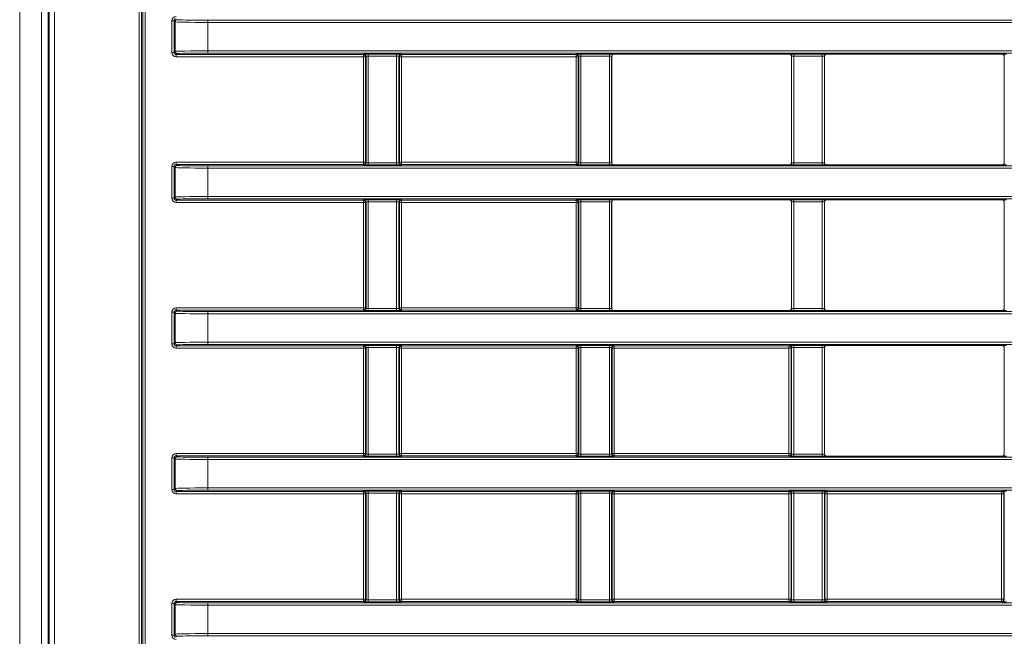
# Model space of a CAD drawing. Header units: millimetres. Extents: x 0 to 1118, y 0 to 864.
# Tile 45 of 139: x 544 to 567, y 179 to 193. Entities that reach past the tile are written whole.
import ezdxf

# ---------------------------------------------------------------- set-up
doc = ezdxf.new("R2010")
doc.units = ezdxf.units.MM

msp = doc.modelspace()

# ---------------------------------------------------------------- linework, layer by layer
at = {"color": 7, "linetype": 'Continuous', "lineweight": 15}
for p, q in [((545.102, 170.239), (545.102, 228.855)), ((544.947, 227.922), (544.947, 171.172)), ((558.062, 192.473), (562.082, 192.473)), ((562.937, 192.473), (566.957, 192.473)), ((558.012, 189.99), (558.012, 192.423)), ((562.132, 192.423), (562.132, 189.99)), ((562.887, 189.99), (562.887, 192.423)), ((567.007, 192.423), (567.007, 189.99)), ((558.062, 189.94), (562.082, 189.94)), ((562.937, 189.94), (566.957, 189.94)), ((558.012, 186.654), (558.012, 189.087)), ((558.062, 189.137), (562.082, 189.137)), ((562.132, 189.087), (562.132, 186.654)), ((562.887, 186.654), (562.887, 189.087)), ((562.937, 189.137), (566.957, 189.137)), ((567.007, 189.087), (567.007, 186.654)), ((558.062, 186.604), (562.082, 186.604)), ((562.937, 186.604), (566.957, 186.604)), ((562.887, 183.318), (562.887, 185.751)), ((562.937, 185.801), (566.957, 185.801)), ((567.007, 185.751), (567.007, 183.318)), ((562.937, 183.268), (566.957, 183.268))]:
    msp.add_line(p, q, dxfattribs=at)
at = {"color": 9, "linetype": 'Continuous', "lineweight": 0}
for p, q in [((545.12, 170.247), (545.12, 228.847)), ((545.245, 228.847), (545.245, 170.247)), ((544.447, 227.922), (544.447, 171.172)), ((547.186, 173.232), (547.186, 225.862)), ((547.236, 225.862), (547.236, 173.232)), ((547.271, 173.284), (547.271, 225.81)), ((547.321, 225.81), (547.321, 173.284)), ((547.936, 192.514), (547.936, 193.236)), ((547.986, 193.236), (547.936, 193.236)), ((548.009, 193.213), (547.986, 193.236)), ((547.986, 193.236), (547.986, 192.514)), ((548.009, 192.537), (548.009, 193.213)), ((548.759, 193.201), (548.759, 193.251)), ((548.759, 193.251), (688.385, 193.251)), ((688.385, 193.201), (548.759, 193.201)), ((548.759, 193.201), (548.759, 192.549)), ((547.986, 192.514), (547.936, 192.514)), ((547.986, 192.514), (548.009, 192.537)), ((548.059, 192.487), (548.036, 192.464)), ((548.036, 192.464), (552.322, 192.464)), ((548.036, 192.464), (548.036, 192.414)), ((548.759, 192.499), (548.759, 192.549)), ((548.759, 192.549), (688.385, 192.549)), ((688.385, 192.499), (548.759, 192.499)), ((552.322, 192.464), (552.334, 192.475)), ((552.322, 192.464), (552.322, 192.414)), ((552.434, 192.477), (553.085, 192.477)), ((552.434, 192.427), (552.434, 192.477)), ((553.085, 192.427), (553.085, 192.477)), ((553.185, 192.475), (553.197, 192.464)), ((553.197, 192.464), (557.197, 192.464)), ((553.197, 192.414), (553.197, 192.464)), ((557.197, 192.464), (557.209, 192.475)), ((557.197, 192.414), (557.197, 192.464)), ((557.309, 192.477), (557.96, 192.477)), ((557.309, 192.427), (557.309, 192.477)), ((557.96, 192.427), (557.96, 192.477)), ((558.06, 192.475), (558.062, 192.473)), ((562.082, 192.473), (562.084, 192.475)), ((562.184, 192.477), (562.835, 192.477)), ((562.184, 192.427), (562.184, 192.477)), ((562.835, 192.427), (562.835, 192.477)), ((562.935, 192.475), (562.937, 192.473)), ((566.957, 192.473), (566.959, 192.475)), ((552.322, 192.414), (548.036, 192.414)), ((552.322, 190), (552.322, 192.414)), ((552.372, 192.414), (552.322, 192.414)), ((552.384, 192.425), (552.372, 192.414)), ((552.372, 192.414), (552.372, 190)), ((552.384, 189.989), (552.384, 192.425)), ((553.085, 192.427), (552.434, 192.427)), ((552.434, 192.427), (552.434, 189.987)), ((553.085, 189.987), (553.085, 192.427)), ((553.135, 192.425), (553.135, 189.989)), ((553.147, 192.414), (553.135, 192.425)), ((553.147, 190), (553.147, 192.414)), ((553.197, 192.414), (553.147, 192.414)), ((557.197, 192.414), (553.197, 192.414)), ((553.197, 192.414), (553.197, 190)), ((557.197, 190), (557.197, 192.414)), ((557.247, 192.414), (557.197, 192.414)), ((557.259, 192.425), (557.247, 192.414)), ((557.247, 192.414), (557.247, 190)), ((557.259, 189.989), (557.259, 192.425)), ((557.96, 192.427), (557.309, 192.427)), ((557.309, 192.427), (557.309, 189.987)), ((557.96, 189.987), (557.96, 192.427)), ((558.01, 192.425), (558.01, 189.989)), ((558.012, 192.423), (558.01, 192.425)), ((562.134, 192.425), (562.132, 192.423)), ((562.134, 189.989), (562.134, 192.425)), ((562.835, 192.427), (562.184, 192.427)), ((562.184, 192.427), (562.184, 189.987)), ((562.835, 189.987), (562.835, 192.427)), ((562.885, 192.425), (562.885, 189.989)), ((562.887, 192.423), (562.885, 192.425)), ((567.009, 192.425), (567.007, 192.423)), ((567.009, 189.989), (567.009, 192.425)), ((548.036, 189.95), (548.036, 190)), ((548.036, 190), (552.322, 190)), ((552.322, 189.95), (552.322, 190)), ((552.372, 190), (552.322, 190)), ((552.372, 190), (552.384, 189.989)), ((552.434, 189.937), (552.434, 189.987)), ((552.434, 189.987), (553.085, 189.987)), ((553.085, 189.937), (553.085, 189.987)), ((553.135, 189.989), (553.147, 190)), ((553.197, 190), (553.147, 190)), ((553.197, 189.95), (553.197, 190)), ((553.197, 190), (557.197, 190)), ((557.197, 189.95), (557.197, 190)), ((557.247, 190), (557.197, 190)), ((557.247, 190), (557.259, 189.989)), ((557.309, 189.937), (557.309, 189.987)), ((557.309, 189.987), (557.96, 189.987)), ((557.96, 189.937), (557.96, 189.987)), ((558.01, 189.989), (558.012, 189.99)), ((562.132, 189.99), (562.134, 189.989)), ((562.184, 189.937), (562.184, 189.987)), ((562.184, 189.987), (562.835, 189.987)), ((562.835, 189.937), (562.835, 189.987)), ((562.885, 189.989), (562.887, 189.99)), ((567.007, 189.99), (567.009, 189.989)), ((547.986, 189.9), (547.936, 189.9)), ((547.936, 189.177), (547.936, 189.9)), ((548.009, 189.877), (547.986, 189.9)), ((547.986, 189.9), (547.986, 189.177)), ((548.009, 189.201), (548.009, 189.877)), ((548.036, 189.95), (548.059, 189.927)), ((552.322, 189.95), (548.036, 189.95)), ((548.759, 189.865), (548.759, 189.915)), ((548.759, 189.915), (688.385, 189.915)), ((688.385, 189.865), (548.759, 189.865)), ((548.759, 189.865), (548.759, 189.213)), ((552.334, 189.939), (552.322, 189.95)), ((553.085, 189.937), (552.434, 189.937)), ((553.197, 189.95), (553.185, 189.939)), ((557.197, 189.95), (553.197, 189.95)), ((557.209, 189.939), (557.197, 189.95)), ((557.96, 189.937), (557.309, 189.937)), ((558.062, 189.94), (558.06, 189.939)), ((562.084, 189.939), (562.082, 189.94)), ((562.835, 189.937), (562.184, 189.937)), ((562.937, 189.94), (562.935, 189.939)), ((566.959, 189.939), (566.957, 189.94)), ((547.986, 189.177), (547.936, 189.177)), ((547.986, 189.177), (548.009, 189.201)), ((548.059, 189.151), (548.036, 189.127)), ((548.036, 189.127), (552.322, 189.127)), ((548.036, 189.127), (548.036, 189.077)), ((552.322, 189.077), (548.036, 189.077)), ((548.759, 189.213), (688.385, 189.213)), ((548.759, 189.163), (548.759, 189.213)), ((688.385, 189.163), (548.759, 189.163)), ((552.322, 189.127), (552.334, 189.139)), ((552.322, 189.127), (552.322, 189.077)), ((552.322, 186.664), (552.322, 189.077)), ((552.372, 189.077), (552.322, 189.077)), ((552.384, 189.089), (552.372, 189.077)), ((552.372, 189.077), (552.372, 186.664)), ((552.384, 186.652), (552.384, 189.089)), ((552.434, 189.141), (553.085, 189.141)), ((552.434, 189.091), (552.434, 189.141)), ((553.085, 189.091), (552.434, 189.091)), ((552.434, 189.091), (552.434, 186.651)), ((553.085, 189.091), (553.085, 189.141)), ((553.085, 186.651), (553.085, 189.091)), ((553.135, 189.089), (553.135, 186.652)), ((553.147, 189.077), (553.135, 189.089)), ((553.147, 186.664), (553.147, 189.077)), ((553.197, 189.077), (553.147, 189.077)), ((553.185, 189.139), (553.197, 189.127)), ((553.197, 189.127), (557.197, 189.127)), ((553.197, 189.077), (553.197, 189.127)), ((557.197, 189.077), (553.197, 189.077)), ((553.197, 189.077), (553.197, 186.664)), ((557.197, 189.127), (557.209, 189.139)), ((557.197, 189.077), (557.197, 189.127)), ((557.247, 189.077), (557.197, 189.077)), ((557.197, 186.664), (557.197, 189.077)), ((557.259, 189.089), (557.247, 189.077)), ((557.247, 189.077), (557.247, 186.664)), ((557.259, 186.652), (557.259, 189.089)), ((557.309, 189.141), (557.96, 189.141)), ((557.309, 189.091), (557.309, 189.141)), ((557.96, 189.091), (557.309, 189.091)), ((557.309, 189.091), (557.309, 186.651)), ((557.96, 189.091), (557.96, 189.141)), ((557.96, 186.651), (557.96, 189.091)), ((558.01, 189.089), (558.01, 186.652)), ((558.012, 189.087), (558.01, 189.089)), ((558.06, 189.139), (558.062, 189.137)), ((562.082, 189.137), (562.084, 189.139)), ((562.134, 189.089), (562.132, 189.087)), ((562.134, 186.652), (562.134, 189.089)), ((562.184, 189.141), (562.835, 189.141)), ((562.184, 189.141), (562.184, 189.091)), ((562.835, 189.091), (562.184, 189.091)), ((562.184, 189.091), (562.184, 186.651)), ((562.835, 189.141), (562.835, 189.091)), ((562.835, 186.651), (562.835, 189.091)), ((562.885, 189.089), (562.885, 186.652)), ((562.887, 189.087), (562.885, 189.089)), ((562.935, 189.139), (562.937, 189.137)), ((566.957, 189.137), (566.959, 189.139)), ((567.009, 189.089), (567.007, 189.087)), ((567.009, 186.652), (567.009, 189.089)), ((548.036, 186.614), (548.036, 186.664)), ((548.036, 186.664), (552.322, 186.664)), ((548.036, 186.614), (548.059, 186.59)), ((552.322, 186.614), (548.036, 186.614)), ((552.322, 186.614), (552.322, 186.664)), ((552.372, 186.664), (552.322, 186.664)), ((552.334, 186.602), (552.322, 186.614)), ((552.372, 186.664), (552.384, 186.652)), ((552.434, 186.601), (552.434, 186.651)), ((552.434, 186.651), (553.085, 186.651)), ((553.085, 186.601), (552.434, 186.601)), ((553.085, 186.601), (553.085, 186.651)), ((553.135, 186.652), (553.147, 186.664)), ((553.197, 186.664), (553.147, 186.664)), ((553.197, 186.614), (553.185, 186.602)), ((553.197, 186.614), (553.197, 186.664)), ((553.197, 186.664), (557.197, 186.664)), ((557.197, 186.614), (553.197, 186.614)), ((557.197, 186.614), (557.197, 186.664)), ((557.247, 186.664), (557.197, 186.664)), ((557.209, 186.602), (557.197, 186.614)), ((557.247, 186.664), (557.259, 186.652)), ((557.309, 186.601), (557.309, 186.651)), ((557.309, 186.651), (557.96, 186.651)), ((557.96, 186.601), (557.309, 186.601)), ((557.96, 186.601), (557.96, 186.651)), ((558.01, 186.652), (558.012, 186.654)), ((558.062, 186.604), (558.06, 186.602)), ((562.084, 186.602), (562.082, 186.604)), ((562.132, 186.654), (562.134, 186.652)), ((562.184, 186.651), (562.184, 186.601)), ((562.184, 186.651), (562.835, 186.651)), ((562.835, 186.601), (562.184, 186.601)), ((562.835, 186.651), (562.835, 186.601)), ((562.885, 186.652), (562.887, 186.654)), ((562.937, 186.604), (562.935, 186.602)), ((566.959, 186.602), (566.957, 186.604)), ((567.007, 186.654), (567.009, 186.652)), ((547.986, 186.564), (547.936, 186.564)), ((547.936, 185.841), (547.936, 186.564)), ((548.009, 186.54), (547.986, 186.564)), ((547.986, 186.564), (547.986, 185.841)), ((548.009, 185.865), (548.009, 186.54)), ((548.759, 186.528), (548.759, 186.578)), ((548.759, 186.578), (664.507, 186.578)), ((664.507, 186.528), (548.759, 186.528)), ((548.759, 186.528), (548.759, 185.877)), ((547.986, 185.841), (547.936, 185.841)), ((547.986, 185.841), (548.009, 185.865)), ((548.059, 185.815), (548.036, 185.791)), ((548.036, 185.791), (552.322, 185.791)), ((548.036, 185.791), (548.036, 185.741)), ((552.322, 185.741), (548.036, 185.741)), ((548.759, 185.827), (548.759, 185.877)), ((548.759, 185.877), (664.507, 185.877)), ((664.507, 185.827), (548.759, 185.827)), ((552.322, 185.791), (552.334, 185.803)), ((552.322, 185.791), (552.322, 185.741)), ((552.322, 183.328), (552.322, 185.741)), ((552.372, 185.741), (552.322, 185.741)), ((552.384, 185.753), (552.372, 185.741)), ((552.372, 185.741), (552.372, 183.328)), ((552.384, 183.316), (552.384, 185.753)), ((552.434, 185.804), (553.085, 185.804)), ((552.434, 185.754), (552.434, 185.804)), ((553.085, 185.754), (552.434, 185.754)), ((552.434, 185.754), (552.434, 183.315)), ((553.085, 185.754), (553.085, 185.804)), ((553.085, 183.315), (553.085, 185.754)), ((553.135, 185.753), (553.135, 183.316)), ((553.147, 185.741), (553.135, 185.753)), ((553.147, 183.328), (553.147, 185.741)), ((553.197, 185.741), (553.147, 185.741)), ((553.185, 185.803), (553.197, 185.791)), ((553.197, 185.791), (557.197, 185.791)), ((553.197, 185.741), (553.197, 185.791)), ((557.197, 185.741), (553.197, 185.741)), ((553.197, 185.741), (553.197, 183.328)), ((557.197, 185.791), (557.209, 185.803)), ((557.197, 185.741), (557.197, 185.791)), ((557.247, 185.741), (557.197, 185.741)), ((557.197, 183.328), (557.197, 185.741)), ((557.259, 185.753), (557.247, 185.741)), ((557.247, 185.741), (557.247, 183.328)), ((557.259, 183.316), (557.259, 185.753)), ((557.309, 185.804), (557.96, 185.804)), ((557.309, 185.754), (557.309, 185.804)), ((557.96, 185.754), (557.309, 185.754)), ((557.309, 185.754), (557.309, 183.315)), ((557.96, 185.754), (557.96, 185.804)), ((557.96, 183.315), (557.96, 185.754)), ((558.01, 185.753), (558.01, 183.316)), ((558.022, 185.741), (558.01, 185.753)), ((558.022, 183.328), (558.022, 185.741)), ((558.072, 185.741), (558.022, 185.741)), ((558.06, 185.803), (558.072, 185.791)), ((558.072, 185.791), (562.072, 185.791)), ((558.072, 185.741), (558.072, 185.791)), ((562.072, 185.741), (558.072, 185.741)), ((558.072, 185.741), (558.072, 183.328)), ((562.072, 185.791), (562.084, 185.803)), ((562.072, 185.741), (562.072, 185.791)), ((562.072, 183.328), (562.072, 185.741)), ((562.122, 185.741), (562.072, 185.741)), ((562.134, 185.753), (562.122, 185.741)), ((562.122, 185.741), (562.122, 183.328)), ((562.134, 183.316), (562.134, 185.753)), ((562.184, 185.804), (562.835, 185.804)), ((562.184, 185.754), (562.184, 185.804)), ((562.835, 185.754), (562.184, 185.754)), ((562.184, 185.754), (562.184, 183.315)), ((562.835, 185.754), (562.835, 185.804)), ((562.835, 183.315), (562.835, 185.754)), ((562.885, 185.753), (562.885, 183.316)), ((562.887, 185.751), (562.885, 185.753)), ((562.935, 185.803), (562.937, 185.801)), ((566.957, 185.801), (566.959, 185.803)), ((567.009, 185.753), (567.007, 185.751)), ((567.009, 183.316), (567.009, 185.753)), ((547.986, 183.228), (547.936, 183.228)), ((547.936, 182.505), (547.936, 183.228)), ((548.009, 183.204), (547.986, 183.228)), ((547.986, 183.228), (547.986, 182.505)), ((548.009, 182.529), (548.009, 183.204)), ((548.036, 183.278), (548.036, 183.328)), ((548.036, 183.328), (552.322, 183.328)), ((548.036, 183.278), (548.059, 183.254)), ((552.322, 183.278), (548.036, 183.278)), ((548.759, 183.192), (548.759, 183.242)), ((548.759, 183.242), (593.635, 183.242)), ((552.322, 183.278), (552.322, 183.328)), ((552.372, 183.328), (552.322, 183.328)), ((552.334, 183.266), (552.322, 183.278)), ((552.372, 183.328), (552.384, 183.316)), ((552.434, 183.265), (552.434, 183.315)), ((552.434, 183.315), (553.085, 183.315)), ((553.085, 183.265), (552.434, 183.265)), ((553.085, 183.265), (553.085, 183.315)), ((553.135, 183.316), (553.147, 183.328)), ((553.197, 183.328), (553.147, 183.328)), ((553.197, 183.278), (553.185, 183.266)), ((553.197, 183.278), (553.197, 183.328)), ((553.197, 183.328), (557.197, 183.328)), ((557.197, 183.278), (553.197, 183.278)), ((557.197, 183.278), (557.197, 183.328)), ((557.247, 183.328), (557.197, 183.328)), ((557.209, 183.266), (557.197, 183.278)), ((557.247, 183.328), (557.259, 183.316)), ((557.309, 183.265), (557.309, 183.315)), ((557.309, 183.315), (557.96, 183.315)), ((557.96, 183.265), (557.309, 183.265)), ((557.96, 183.265), (557.96, 183.315)), ((558.01, 183.316), (558.022, 183.328)), ((558.072, 183.328), (558.022, 183.328)), ((558.072, 183.278), (558.06, 183.266)), ((558.072, 183.278), (558.072, 183.328)), ((558.072, 183.328), (562.072, 183.328)), ((562.072, 183.278), (558.072, 183.278)), ((562.072, 183.278), (562.072, 183.328)), ((562.122, 183.328), (562.072, 183.328)), ((562.084, 183.266), (562.072, 183.278)), ((562.122, 183.328), (562.134, 183.316)), ((562.184, 183.265), (562.184, 183.315)), ((562.184, 183.315), (562.835, 183.315)), ((562.835, 183.265), (562.184, 183.265)), ((562.835, 183.265), (562.835, 183.315)), ((562.885, 183.316), (562.887, 183.318)), ((562.937, 183.268), (562.935, 183.266)), ((566.959, 183.266), (566.957, 183.268)), ((567.007, 183.318), (567.009, 183.316)), ((593.635, 183.192), (548.759, 183.192)), ((548.759, 183.192), (548.759, 182.541)), ((547.986, 182.505), (548.009, 182.529)), ((548.759, 182.541), (593.635, 182.541)), ((548.759, 182.491), (548.759, 182.541)), ((547.986, 182.505), (547.936, 182.505)), ((548.059, 182.479), (548.036, 182.455)), ((548.036, 182.455), (552.322, 182.455)), ((548.036, 182.455), (548.036, 182.405)), ((552.322, 182.405), (548.036, 182.405)), ((593.635, 182.491), (548.759, 182.491)), ((552.322, 182.455), (552.334, 182.467)), ((552.322, 182.455), (552.322, 182.405)), ((552.322, 179.992), (552.322, 182.405)), ((552.372, 182.405), (552.322, 182.405)), ((552.384, 182.417), (552.372, 182.405)), ((552.372, 182.405), (552.372, 179.992)), ((552.384, 179.98), (552.384, 182.417)), ((552.434, 182.468), (553.085, 182.468)), ((552.434, 182.418), (552.434, 182.468)), ((553.085, 182.418), (552.434, 182.418)), ((552.434, 182.418), (552.434, 179.979)), ((553.085, 182.418), (553.085, 182.468)), ((553.085, 179.979), (553.085, 182.418)), ((553.135, 182.417), (553.135, 179.98)), ((553.147, 182.405), (553.135, 182.417)), ((553.147, 179.992), (553.147, 182.405)), ((553.197, 182.405), (553.147, 182.405)), ((553.185, 182.467), (553.197, 182.455)), ((553.197, 182.455), (557.197, 182.455)), ((553.197, 182.405), (553.197, 182.455)), ((557.197, 182.405), (553.197, 182.405)), ((553.197, 182.405), (553.197, 179.992)), ((557.197, 182.455), (557.209, 182.467)), ((557.197, 182.405), (557.197, 182.455)), ((557.197, 179.992), (557.197, 182.405)), ((557.247, 182.405), (557.197, 182.405)), ((557.259, 182.417), (557.247, 182.405)), ((557.247, 182.405), (557.247, 179.992)), ((557.259, 179.98), (557.259, 182.417)), ((557.309, 182.468), (557.96, 182.468)), ((557.309, 182.418), (557.309, 182.468)), ((557.96, 182.418), (557.309, 182.418)), ((557.309, 182.418), (557.309, 179.979)), ((557.96, 182.418), (557.96, 182.468)), ((557.96, 179.979), (557.96, 182.418)), ((558.01, 182.417), (558.01, 179.98)), ((558.022, 182.405), (558.01, 182.417)), ((558.022, 179.992), (558.022, 182.405)), ((558.072, 182.405), (558.022, 182.405)), ((558.06, 182.467), (558.072, 182.455)), ((558.072, 182.455), (562.072, 182.455)), ((558.072, 182.405), (558.072, 182.455)), ((562.072, 182.405), (558.072, 182.405)), ((558.072, 182.405), (558.072, 179.992)), ((562.072, 182.455), (562.084, 182.467)), ((562.072, 182.405), (562.072, 182.455)), ((562.072, 179.992), (562.072, 182.405)), ((562.122, 182.405), (562.072, 182.405)), ((562.134, 182.417), (562.122, 182.405)), ((562.122, 182.405), (562.122, 179.992)), ((562.134, 179.98), (562.134, 182.417)), ((562.184, 182.468), (562.835, 182.468)), ((562.184, 182.418), (562.184, 182.468)), ((562.835, 182.418), (562.184, 182.418)), ((562.184, 182.418), (562.184, 179.979)), ((562.835, 182.418), (562.835, 182.468)), ((562.835, 179.979), (562.835, 182.418)), ((562.885, 182.417), (562.885, 179.98)), ((562.897, 182.405), (562.885, 182.417)), ((562.897, 179.992), (562.897, 182.405)), ((562.947, 182.405), (562.897, 182.405)), ((562.935, 182.467), (562.947, 182.455)), ((562.947, 182.455), (566.947, 182.455)), ((562.947, 182.405), (562.947, 182.455)), ((566.947, 182.405), (562.947, 182.405)), ((562.947, 182.405), (562.947, 179.992)), ((566.947, 182.455), (566.959, 182.467)), ((566.947, 182.405), (566.947, 182.455)), ((566.997, 182.405), (566.947, 182.405)), ((566.947, 179.992), (566.947, 182.405)), ((567.009, 182.417), (566.997, 182.405)), ((566.997, 182.405), (566.997, 179.992)), ((567.009, 179.98), (567.009, 182.417)), ((547.986, 179.892), (547.936, 179.892)), ((547.936, 179.169), (547.936, 179.892)), ((548.009, 179.868), (547.986, 179.892)), ((547.986, 179.892), (547.986, 179.169)), ((548.009, 179.192), (548.009, 179.868)), ((548.036, 179.942), (548.036, 179.992)), ((548.036, 179.992), (552.322, 179.992)), ((548.036, 179.942), (548.059, 179.918)), ((552.322, 179.942), (548.036, 179.942)), ((548.759, 179.856), (548.759, 179.906)), ((548.759, 179.906), (593.635, 179.906)), ((593.635, 179.856), (548.759, 179.856)), ((548.759, 179.856), (548.759, 179.205)), ((552.372, 179.992), (552.322, 179.992)), ((552.322, 179.942), (552.322, 179.992)), ((552.334, 179.93), (552.322, 179.942)), ((552.372, 179.992), (552.384, 179.98)), ((552.434, 179.929), (552.434, 179.979)), ((552.434, 179.979), (553.085, 179.979)), ((553.085, 179.929), (552.434, 179.929)), ((553.085, 179.929), (553.085, 179.979)), ((553.135, 179.98), (553.147, 179.992)), ((553.197, 179.992), (553.147, 179.992)), ((553.197, 179.942), (553.185, 179.93)), ((553.197, 179.942), (553.197, 179.992)), ((553.197, 179.992), (557.197, 179.992)), ((557.197, 179.942), (553.197, 179.942)), ((557.197, 179.942), (557.197, 179.992)), ((557.247, 179.992), (557.197, 179.992)), ((557.209, 179.93), (557.197, 179.942)), ((557.247, 179.992), (557.259, 179.98)), ((557.309, 179.929), (557.309, 179.979)), ((557.309, 179.979), (557.96, 179.979)), ((557.96, 179.929), (557.309, 179.929)), ((557.96, 179.929), (557.96, 179.979)), ((558.01, 179.98), (558.022, 179.992)), ((558.072, 179.992), (558.022, 179.992)), ((558.072, 179.942), (558.06, 179.93)), ((558.072, 179.942), (558.072, 179.992)), ((558.072, 179.992), (562.072, 179.992)), ((562.072, 179.942), (558.072, 179.942)), ((562.122, 179.992), (562.072, 179.992)), ((562.072, 179.942), (562.072, 179.992)), ((562.084, 179.93), (562.072, 179.942)), ((562.122, 179.992), (562.134, 179.98)), ((562.184, 179.929), (562.184, 179.979)), ((562.184, 179.979), (562.835, 179.979)), ((562.835, 179.929), (562.184, 179.929)), ((562.835, 179.929), (562.835, 179.979)), ((562.885, 179.98), (562.897, 179.992)), ((562.947, 179.992), (562.897, 179.992)), ((562.947, 179.942), (562.935, 179.93)), ((562.947, 179.942), (562.947, 179.992)), ((562.947, 179.992), (566.947, 179.992)), ((566.947, 179.942), (562.947, 179.942)), ((566.947, 179.942), (566.947, 179.992)), ((566.997, 179.992), (566.947, 179.992)), ((566.959, 179.93), (566.947, 179.942)), ((566.997, 179.992), (567.009, 179.98)), ((547.986, 179.169), (547.936, 179.169)), ((547.986, 179.169), (548.009, 179.192)), ((548.759, 179.205), (593.635, 179.205)), ((548.759, 179.155), (548.759, 179.205)), ((593.635, 179.155), (548.759, 179.155))]:
    msp.add_line(p, q, dxfattribs=at)
for centre, start, end in [((548.059, 193.213), 90.0204, 179.9796), ((548.059, 192.537), 180.0204, 269.9796), ((552.322, 192.414), 0.0204, 89.9796), ((552.334, 192.425), 0.0204, 89.9796), ((553.185, 192.425), 90.0204, 179.9796), ((553.197, 192.414), 90.0204, 179.9796), ((557.197, 192.414), 0.0204, 89.9796), ((557.209, 192.425), 0.0204, 89.9796), ((558.06, 192.425), 90.0204, 179.9796), ((562.084, 192.425), 0.0204, 89.9796), ((562.935, 192.425), 90.0204, 179.9796), ((566.959, 192.425), 0.0204, 89.9796), ((552.322, 190), 270.0204, 359.9796), ((552.334, 189.989), 270.0204, 359.9796), ((553.185, 189.989), 180.0204, 269.9796), ((553.197, 190), 180.0204, 269.9796), ((557.197, 190), 270.0204, 359.9796), ((557.209, 189.989), 270.0204, 359.9796), ((558.06, 189.989), 180.0204, 269.9796), ((562.084, 189.989), 270.0204, 359.9796), ((562.935, 189.989), 180.0204, 269.9796), ((566.959, 189.989), 270.0204, 359.9796), ((548.059, 189.877), 90.0204, 179.9796), ((548.059, 189.201), 180.0204, 269.9796), ((552.322, 189.077), 0.0204, 89.9796), ((552.334, 189.089), 0.0204, 89.9796), ((553.185, 189.089), 90.0204, 179.9796), ((553.197, 189.077), 90.0204, 179.9796), ((557.197, 189.077), 0.0204, 89.9796), ((557.209, 189.089), 0.0204, 89.9796), ((558.06, 189.089), 90.0204, 179.9796), ((562.084, 189.089), 0.0204, 89.9796), ((562.935, 189.089), 90.0204, 179.9796), ((566.959, 189.089), 0.0204, 89.9796), ((548.059, 186.54), 90.0204, 179.9796), ((552.322, 186.664), 270.0204, 359.9796), ((552.334, 186.652), 270.0204, 359.9796), ((553.185, 186.652), 180.0204, 269.9796), ((553.197, 186.664), 180.0204, 269.9796), ((557.197, 186.664), 270.0204, 359.9796), ((557.209, 186.652), 270.0204, 359.9796), ((558.06, 186.652), 180.0204, 269.9796), ((562.084, 186.652), 270.0204, 359.9796), ((562.935, 186.652), 180.0204, 269.9796), ((566.959, 186.652), 270.0204, 359.9796), ((548.059, 185.865), 180.0204, 269.9796), ((552.322, 185.741), 0.0204, 89.9796), ((552.334, 185.753), 0.0204, 89.9796), ((553.185, 185.753), 90.0204, 179.9796), ((553.197, 185.741), 90.0204, 179.9796), ((557.197, 185.741), 0.0204, 89.9796), ((557.209, 185.753), 0.0204, 89.9796), ((558.06, 185.753), 90.0204, 179.9796), ((558.072, 185.741), 90.0204, 179.9796), ((562.072, 185.741), 0.0204, 89.9796), ((562.084, 185.753), 0.0204, 89.9796), ((562.935, 185.753), 90.0204, 179.9796), ((566.959, 185.753), 0.0204, 89.9796), ((548.059, 183.204), 90.0204, 179.9796), ((552.322, 183.328), 270.0204, 359.9796), ((552.334, 183.316), 270.0204, 359.9796), ((553.185, 183.316), 180.0204, 269.9796), ((553.197, 183.328), 180.0204, 269.9796), ((557.197, 183.328), 270.0204, 359.9796), ((557.209, 183.316), 270.0204, 359.9796), ((558.06, 183.316), 180.0204, 269.9796), ((558.072, 183.328), 180.0204, 269.9796), ((562.072, 183.328), 270.0204, 359.9796), ((562.084, 183.316), 270.0204, 359.9796), ((562.935, 183.316), 180.0204, 269.9796), ((566.959, 183.316), 270.0204, 359.9796), ((548.059, 182.529), 180.0204, 269.9796), ((552.322, 182.405), 0.0204, 89.9796), ((552.334, 182.417), 0.0204, 89.9796), ((553.185, 182.417), 90.0204, 179.9796), ((553.197, 182.405), 90.0204, 179.9796), ((557.197, 182.405), 0.0204, 89.9796), ((557.209, 182.417), 0.0204, 89.9796), ((558.06, 182.417), 90.0204, 179.9796), ((558.072, 182.405), 90.0204, 179.9796), ((562.072, 182.405), 0.0204, 89.9796), ((562.084, 182.417), 0.0204, 89.9796), ((562.935, 182.417), 90.0204, 179.9796), ((562.947, 182.405), 90.0204, 179.9796), ((566.947, 182.405), 0.0204, 89.9796), ((566.959, 182.417), 0.0204, 89.9796), ((548.059, 179.868), 90.0204, 179.9796), ((552.322, 179.992), 270.0204, 359.9796), ((552.334, 179.98), 270.0204, 359.9796), ((553.185, 179.98), 180.0204, 269.9796), ((553.197, 179.992), 180.0204, 269.9796), ((557.197, 179.992), 270.0204, 359.9796), ((557.209, 179.98), 270.0204, 359.9796), ((558.06, 179.98), 180.0204, 269.9796), ((558.072, 179.992), 180.0204, 269.9796), ((562.072, 179.992), 270.0204, 359.9796), ((562.084, 179.98), 270.0204, 359.9796), ((562.935, 179.98), 180.0204, 269.9796), ((562.947, 179.992), 180.0204, 269.9796), ((566.947, 179.992), 270.0204, 359.9796), ((566.959, 179.98), 270.0204, 359.9796), ((548.059, 179.193), 180.0204, 269.9796)]:
    msp.add_arc(centre, 0.05, start, end, dxfattribs=at)
for centre, major_axis, ratio, start_param, end_param in [((548.036, 193.236), (-0.0707, 0.0707), 0.999695, 5.497939, 7.068431), ((548.036, 193.236), (0.0354, -0.0354), 0.999087, 2.356347, 3.926839), ((548.759, 193.213), (0.75, 0), 0.016291, 3.159046, 4.712389), ((548.759, 193.263), (0.7, 0), 0.017455, 3.159046, 4.712389), ((548.036, 192.514), (-0.0707, -0.0707), 0.999695, 5.497939, 7.068431), ((548.036, 192.514), (0.0354, 0.0354), 0.999087, 2.356347, 3.926839), ((548.759, 192.537), (0.75, 0), 0.016291, 1.570796, 3.124139), ((548.759, 192.487), (0.7, 0), 0.017455, 1.570796, 3.124139), ((552.434, 192.475), (0.1, 0), 0.017455, 1.570796, 3.124139), ((553.085, 192.475), (0.1, 0), 0.017455, 0.017453, 1.570796), ((557.309, 192.475), (0.1, 0), 0.017455, 1.570796, 3.124139), ((557.96, 192.475), (0.1, 0), 0.017455, 0.017453, 1.570796), ((562.184, 192.475), (0.1, 0), 0.017455, 1.570796, 3.124139), ((562.835, 192.475), (0.1, 0), 0.017455, 0.017453, 1.570796), ((567.059, 192.475), (0.1, 0), 0.017455, 1.570796, 3.124139), ((552.434, 192.425), (0.05, 0), 0.03491, 1.570796, 3.124139), ((553.085, 192.425), (0.05, 0), 0.03491, 0.017453, 1.570796), ((557.309, 192.425), (0.05, 0), 0.03491, 1.570796, 3.124139), ((557.96, 192.425), (0.05, 0), 0.03491, 0.017453, 1.570796), ((562.184, 192.425), (0.05, 0), 0.03491, 1.570796, 3.124139), ((562.835, 192.425), (0.05, 0), 0.03491, 0.017453, 1.570796), ((548.036, 189.9), (-0.0707, 0.0707), 0.999695, 5.497939, 7.068431), ((552.434, 189.989), (0.05, 0), 0.03491, 3.159046, 4.712389), ((553.085, 189.989), (0.05, 0), 0.03491, 4.712389, 6.265732), ((557.309, 189.989), (0.05, 0), 0.03491, 3.159046, 4.712389), ((557.96, 189.989), (0.05, 0), 0.03491, 4.712389, 6.265732), ((562.184, 189.989), (0.05, 0), 0.03491, 3.159046, 4.712389), ((562.835, 189.989), (0.05, 0), 0.03491, 4.712389, 6.265732), ((548.036, 189.9), (0.0354, -0.0354), 0.999087, 2.356347, 3.926839), ((548.759, 189.877), (0.75, 0), 0.016291, 3.159046, 4.712389), ((548.759, 189.927), (0.7, 0), 0.017455, 3.159046, 4.712389), ((552.434, 189.939), (0.1, 0), 0.017455, 3.159046, 4.712389), ((553.085, 189.939), (0.1, 0), 0.017455, 4.712389, 6.265732), ((557.309, 189.939), (0.1, 0), 0.017455, 3.159046, 4.712389), ((557.96, 189.939), (0.1, 0), 0.017455, 4.712389, 6.265732), ((562.184, 189.939), (0.1, 0), 0.017455, 3.159046, 4.712389), ((562.835, 189.939), (0.1, 0), 0.017455, 4.712389, 6.265732), ((567.059, 189.939), (0.1, 0), 0.017455, 3.159046, 4.712389), ((548.036, 189.177), (-0.0707, -0.0707), 0.999695, 5.497939, 7.068431), ((548.036, 189.177), (0.0354, 0.0354), 0.999087, 2.356347, 3.926839), ((548.759, 189.201), (0.75, 0), 0.016291, 1.570796, 3.124139), ((548.759, 189.151), (0.7, 0), 0.017455, 1.570796, 3.124139), ((552.434, 189.139), (0.1, 0), 0.017455, 1.570796, 3.124139), ((552.434, 189.089), (0.05, 0), 0.03491, 1.570796, 3.124139), ((553.085, 189.139), (0.1, 0), 0.017455, 0.017453, 1.570796), ((553.085, 189.089), (0.05, 0), 0.03491, 0.017453, 1.570796), ((557.309, 189.139), (0.1, 0), 0.017455, 1.570796, 3.124139), ((557.309, 189.089), (0.05, 0), 0.03491, 1.570796, 3.124139), ((557.96, 189.139), (0.1, 0), 0.017455, 0.017453, 1.570796), ((557.96, 189.089), (0.05, 0), 0.03491, 0.017453, 1.570796), ((562.184, 189.139), (0.1, 0), 0.017455, 1.570796, 3.124139), ((562.184, 189.089), (0.05, 0), 0.03491, 1.570796, 3.124139), ((562.835, 189.139), (0.1, 0), 0.017455, 0.017453, 1.570796), ((562.835, 189.089), (0.05, 0), 0.03491, 0.017453, 1.570796), ((567.059, 189.139), (0.1, 0), 0.017455, 1.570796, 3.124139), ((548.036, 186.564), (-0.0707, 0.0707), 0.999695, 5.497939, 7.068431), ((548.036, 186.564), (0.0354, -0.0354), 0.999087, 2.356347, 3.926839), ((548.759, 186.591), (0.7, 0), 0.017455, 3.159046, 4.712389), ((552.434, 186.602), (0.1, 0), 0.017455, 3.159046, 4.712389), ((552.434, 186.652), (0.05, 0), 0.03491, 3.159046, 4.712389), ((553.085, 186.652), (0.05, 0), 0.03491, 4.712389, 6.265732), ((553.085, 186.602), (0.1, 0), 0.017455, 4.712389, 6.265732), ((557.309, 186.602), (0.1, 0), 0.017455, 3.159046, 4.712389), ((557.309, 186.652), (0.05, 0), 0.03491, 3.159046, 4.712389), ((557.96, 186.652), (0.05, 0), 0.03491, 4.712389, 6.265732), ((557.96, 186.602), (0.1, 0), 0.017455, 4.712389, 6.265732), ((562.184, 186.602), (0.1, 0), 0.017455, 3.159046, 4.712389), ((562.184, 186.652), (0.05, 0), 0.03491, 3.159046, 4.712389), ((562.835, 186.652), (0.05, 0), 0.03491, 4.712389, 6.265732), ((562.835, 186.602), (0.1, 0), 0.017455, 4.712389, 6.265732), ((567.059, 186.602), (0.1, 0), 0.017455, 3.159046, 4.712389), ((548.759, 186.541), (0.75, 0), 0.016291, 3.159046, 4.712389), ((548.036, 185.841), (-0.0707, -0.0707), 0.999695, 5.497939, 7.068431), ((548.036, 185.841), (0.0354, 0.0354), 0.999087, 2.356347, 3.926839), ((548.759, 185.865), (0.75, 0), 0.016291, 1.570796, 3.124139), ((548.759, 185.815), (0.7, 0), 0.017455, 1.570796, 3.124139), ((552.434, 185.803), (0.1, 0), 0.017455, 1.570796, 3.124139), ((552.434, 185.753), (0.05, 0), 0.03491, 1.570796, 3.124139), ((553.085, 185.803), (0.1, 0), 0.017455, 0.017453, 1.570796), ((553.085, 185.753), (0.05, 0), 0.03491, 0.017453, 1.570796), ((557.309, 185.803), (0.1, 0), 0.017455, 1.570796, 3.124139), ((557.309, 185.753), (0.05, 0), 0.03491, 1.570796, 3.124139), ((557.96, 185.803), (0.1, 0), 0.017455, 0.017453, 1.570796), ((557.96, 185.753), (0.05, 0), 0.03491, 0.017453, 1.570796), ((562.184, 185.803), (0.1, 0), 0.017455, 1.570796, 3.124139), ((562.184, 185.753), (0.05, 0), 0.03491, 1.570796, 3.124139), ((562.835, 185.803), (0.1, 0), 0.017455, 0.017453, 1.570796), ((562.835, 185.753), (0.05, 0), 0.03491, 0.017453, 1.570796), ((567.059, 185.803), (0.1, 0), 0.017455, 1.570796, 3.124139), ((548.036, 183.228), (-0.0707, 0.0707), 0.999695, 5.497939, 7.068431), ((548.036, 183.228), (0.0354, -0.0354), 0.999087, 2.356347, 3.926839), ((548.759, 183.205), (0.75, 0), 0.016291, 3.159046, 4.712389), ((548.759, 183.255), (0.7, 0), 0.017455, 3.159046, 4.712389), ((552.434, 183.266), (0.1, 0), 0.017455, 3.159046, 4.712389), ((552.434, 183.316), (0.05, 0), 0.03491, 3.159046, 4.712389), ((553.085, 183.316), (0.05, 0), 0.03491, 4.712389, 6.265732), ((553.085, 183.266), (0.1, 0), 0.017455, 4.712389, 6.265732), ((557.309, 183.266), (0.1, 0), 0.017455, 3.159046, 4.712389), ((557.309, 183.316), (0.05, 0), 0.03491, 3.159046, 4.712389), ((557.96, 183.316), (0.05, 0), 0.03491, 4.712389, 6.265732), ((557.96, 183.266), (0.1, 0), 0.017455, 4.712389, 6.265732), ((562.184, 183.266), (0.1, 0), 0.017455, 3.159046, 4.712389), ((562.184, 183.316), (0.05, 0), 0.03491, 3.159046, 4.712389), ((562.835, 183.316), (0.05, 0), 0.03491, 4.712389, 6.265732), ((562.835, 183.266), (0.1, 0), 0.017455, 4.712389, 6.265732), ((567.059, 183.266), (0.1, 0), 0.017455, 3.159046, 4.712389), ((548.759, 182.528), (0.75, 0), 0.016291, 1.570796, 3.124139), ((548.036, 182.505), (-0.0707, -0.0707), 0.999695, 5.497939, 7.068431), ((548.036, 182.505), (0.0354, 0.0354), 0.999087, 2.356347, 3.926839), ((548.759, 182.478), (0.7, 0), 0.017455, 1.570796, 3.124139), ((552.434, 182.467), (0.1, 0), 0.017455, 1.570796, 3.124139), ((552.434, 182.417), (0.05, 0), 0.03491, 1.570796, 3.124139), ((553.085, 182.467), (0.1, 0), 0.017455, 0.017453, 1.570796), ((553.085, 182.417), (0.05, 0), 0.03491, 0.017453, 1.570796), ((557.309, 182.467), (0.1, 0), 0.017455, 1.570796, 3.124139), ((557.309, 182.417), (0.05, 0), 0.03491, 1.570796, 3.124139), ((557.96, 182.467), (0.1, 0), 0.017455, 0.017453, 1.570796), ((557.96, 182.417), (0.05, 0), 0.03491, 0.017453, 1.570796), ((562.184, 182.467), (0.1, 0), 0.017455, 1.570796, 3.124139), ((562.184, 182.417), (0.05, 0), 0.03491, 1.570796, 3.124139), ((562.835, 182.467), (0.1, 0), 0.017455, 0.017453, 1.570796), ((562.835, 182.417), (0.05, 0), 0.03491, 0.017453, 1.570796), ((567.059, 182.467), (0.1, 0), 0.017455, 1.570796, 3.124139), ((548.036, 179.892), (-0.0707, 0.0707), 0.999695, 5.497939, 7.068431), ((548.036, 179.892), (0.0354, -0.0354), 0.999087, 2.356347, 3.926839), ((548.759, 179.868), (0.75, 0), 0.016291, 3.159046, 4.712389), ((548.759, 179.918), (0.7, 0), 0.017455, 3.159046, 4.712389), ((552.434, 179.93), (0.1, 0), 0.017455, 3.159046, 4.712389), ((552.434, 179.98), (0.05, 0), 0.03491, 3.159046, 4.712389), ((553.085, 179.98), (0.05, 0), 0.03491, 4.712389, 6.265732), ((553.085, 179.93), (0.1, 0), 0.017455, 4.712389, 6.265732), ((557.309, 179.93), (0.1, 0), 0.017455, 3.159046, 4.712389), ((557.309, 179.98), (0.05, 0), 0.03491, 3.159046, 4.712389), ((557.96, 179.98), (0.05, 0), 0.03491, 4.712389, 6.265732), ((557.96, 179.93), (0.1, 0), 0.017455, 4.712389, 6.265732), ((562.184, 179.93), (0.1, 0), 0.017455, 3.159046, 4.712389), ((562.184, 179.98), (0.05, 0), 0.03491, 3.159046, 4.712389), ((562.835, 179.98), (0.05, 0), 0.03491, 4.712389, 6.265732), ((562.835, 179.93), (0.1, 0), 0.017455, 4.712389, 6.265732), ((567.059, 179.93), (0.1, 0), 0.017455, 3.159046, 4.712389), ((548.036, 179.169), (-0.0707, -0.0707), 0.999695, 5.497939, 7.068431), ((548.036, 179.169), (0.0354, 0.0354), 0.999087, 2.356347, 3.926839), ((548.759, 179.192), (0.75, 0), 0.016291, 1.570796, 3.124139), ((548.759, 179.142), (0.7, 0), 0.017455, 1.570796, 3.124139)]:
    msp.add_ellipse(centre, major_axis=major_axis, ratio=ratio, start_param=start_param, end_param=end_param, dxfattribs=at)
at = {"color": 7, "linetype": 'Continuous', "lineweight": 15}
for centre, major_axis, start_param, end_param in [((558.062, 192.423), (-0.0354, 0.0354), 5.497939, 7.068431), ((562.082, 192.423), (-0.0354, -0.0354), 2.356347, 3.926839), ((562.937, 192.423), (-0.0354, 0.0354), 5.497939, 7.068431), ((566.957, 192.423), (-0.0354, -0.0354), 2.356347, 3.926839), ((558.062, 189.99), (-0.0354, -0.0354), 5.497939, 7.068431), ((562.082, 189.99), (-0.0354, 0.0354), 2.356347, 3.926839), ((562.937, 189.99), (-0.0354, -0.0354), 5.497939, 7.068431), ((566.957, 189.99), (-0.0354, 0.0354), 2.356347, 3.926839), ((558.062, 189.087), (-0.0354, 0.0354), 5.497939, 7.068431), ((562.082, 189.087), (-0.0354, -0.0354), 2.356347, 3.926839), ((562.937, 189.087), (-0.0354, 0.0354), 5.497939, 7.068431), ((566.957, 189.087), (-0.0354, -0.0354), 2.356347, 3.926839), ((558.062, 186.654), (0.0354, 0.0354), 2.356347, 3.926839), ((562.082, 186.654), (0.0354, -0.0354), 5.497939, 7.068431), ((562.937, 186.654), (0.0354, 0.0354), 2.356347, 3.926839), ((566.957, 186.654), (0.0354, -0.0354), 5.497939, 7.068431), ((562.937, 185.751), (0.0354, -0.0354), 2.356347, 3.926839), ((566.957, 185.751), (0.0354, 0.0354), 5.497939, 7.068431), ((562.937, 183.318), (0.0354, 0.0354), 2.356347, 3.926839), ((566.957, 183.318), (0.0354, -0.0354), 5.497939, 7.068431)]:
    msp.add_ellipse(centre, major_axis=major_axis, ratio=0.999695, start_param=start_param, end_param=end_param, dxfattribs=at)

doc.saveas('drawing.dxf')
